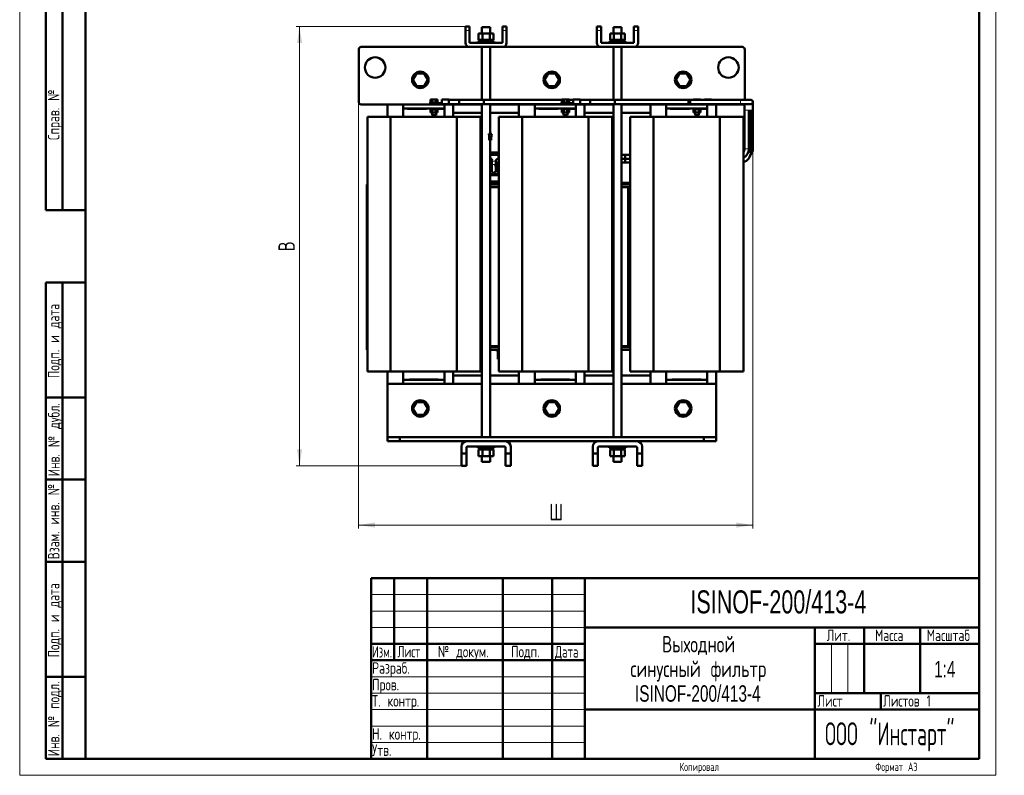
# Model space of a CAD drawing. Header units: millimetres. Extents: x 0 to 1198, y 0 to 1680.
# Tile 1 of 2: x 0 to 1198, y 0 to 920. Entities that reach past the tile are written whole.
import ezdxf

# ---------------------------------------------------------------- set-up
doc = ezdxf.new("R2010")
doc.units = ezdxf.units.MM
doc.header["$LTSCALE"] = 4
doc.linetypes.add('SLD-Сплошная', pattern=[0])
doc.styles.add('SLDTEXTSTYLE0', font='TXT', dxfattribs={"width": 0.7})
doc.styles.add('SLDTEXTSTYLE1', font='TXT', dxfattribs={"width": 0.7, "bigfont": 'bigfont'})
doc.styles.add('SLDTEXTSTYLE2', font='TXT', dxfattribs={"width": 0.705079, "bigfont": 'bigfont'})
doc.styles.add('SLDTEXTSTYLE3', font='TXT', dxfattribs={"width": 0.648852, "bigfont": 'bigfont'})
doc.styles.add('SLDTEXTSTYLE4', font='TXT', dxfattribs={"width": 0.632021, "bigfont": 'bigfont'})
doc.styles.add('SLDTEXTSTYLE5', font='TXT', dxfattribs={"width": 0.625377, "bigfont": 'bigfont'})
doc.styles.add('SLDTEXTSTYLE6', font='TXT', dxfattribs={"width": 0.583291, "bigfont": 'bigfont'})
doc.dimstyles.new('SLDDIMSTYLE0', dxfattribs={"dimtxt": 20, "dimasz": 20, "dimexe": 0, "dimexo": 0.0625, "dimgap": 5, "dimtad": 2, "dimdec": 1, "dimrnd": 1e-09, "dimzin": 12, "dimdsep": 46, "dimtxsty": 'SLDTEXTSTYLE0', "dimsah": 1, "dimcen": 0.09, "dimadec": 0, "dimazin": 3, "dimtfac": 1, "dimtdec": 3, "dimtofl": 0, "dimtmove": 0, "dimatfit": 3, "dimfxl": 0, "dimfrac": 2, "dimtolj": 1, "dimtzin": 12, "dimarcsym": 0})

# ---------------------------------------------------------------- blocks, each defined once
blk = doc.blocks.new('SW_NOTE_0')
at = {"color": 0, "linetype": 'Continuous', "lineweight": 0, "char_height": 20, "attachment_point": 2}
for s, insert, style in [('Выходной', (46.3, 25.7), 'SLDTEXTSTYLE1'), ('синусный фильтр', (45.9, -4.3), 'SLDTEXTSTYLE1'), ('ISINOF-200/413-4', (45.3, -34.3), 'SLDTEXTSTYLE0')]:
    blk.add_mtext(s, dxfattribs=dict(at, insert=insert, style=style))
blk = doc.blocks.new('_D')
at = {"color": 7, "linetype": 'SLD-Сплошная', "lineweight": 0}
for p, q in [((412.6, 819.5), (412.6, 300.6)), ((892.4, 762.7), (892.4, 300.6)), ((412.6, 304.6), (892.4, 304.6))]:
    blk.add_line(p, q, dxfattribs=at)
at = {"color": 7, "linetype": 'SLD-Сплошная', "lineweight": 18}
for points in [[(412.6, 304.6), (432.6, 301.5), (432.6, 307.7)], [(892.4, 304.6), (872.4, 307.7), (872.4, 301.5)]]:
    blk.add_solid(points, dxfattribs=at)
at = {"color": 7, "linetype": 'SLD-Сплошная', "lineweight": 18, "insert": (644.7, 330.4), "char_height": 20, "attachment_point": 1, "style": 'SLDTEXTSTYLE1'}
blk.add_mtext('Ш', dxfattribs=at)
blk = doc.blocks.new('_D_1')
at = {"color": 7, "linetype": 'SLD-Сплошная', "lineweight": 0}
for p, q in [((542.6, 911.5), (336.6, 911.5)), ((340.6, 376.6), (340.6, 911.5)), ((537.6, 376.6), (336.6, 376.6))]:
    blk.add_line(p, q, dxfattribs=at)
at = {"color": 7, "linetype": 'SLD-Сплошная', "lineweight": 18}
for points in [[(340.6, 911.5), (337.6, 891.5), (343.7, 891.5)], [(340.6, 376.6), (343.7, 396.6), (337.6, 396.6)]]:
    blk.add_solid(points, dxfattribs=at)
at = {"color": 7, "linetype": 'SLD-Сплошная', "lineweight": 18, "insert": (314.9, 637.7), "char_height": 20, "attachment_point": 1, "rotation": 90, "style": 'SLDTEXTSTYLE1'}
blk.add_mtext('В', dxfattribs=at)

msp = doc.modelspace()

# ---------------------------------------------------------------- linework, layer by layer
at = {"color": 7, "linetype": 'SLD-Сплошная', "lineweight": 18}
for p, q in [((0, 1680), (0, 0)), ((1188, 1680), (1188, 0)), ((428, 220), (688, 220)), ((428, 200), (688, 200)), ((428, 180), (688, 180)), ((988, 160), (988, 100)), ((1008, 160), (1008, 100)), ((428, 120), (688, 120)), ((428, 100), (688, 100)), ((428, 80), (688, 80)), ((428, 60), (688, 60)), ((428, 40), (688, 40)), ((0, 0), (1188, 0))]:
    msp.add_line(p, q, dxfattribs=at)
at = {"color": 7, "linetype": 'SLD-Сплошная', "lineweight": 50}
for p, q in [((80, 1660), (80, 20)), ((80, 1660), (80, 20)), ((1168, 20), (1168, 1660)), ((32, 688), (32, 1168)), ((32, 688), (32, 1168)), ((52, 688), (52, 1168)), ((52, 688), (52, 1168)), ((547.64, 911.54), (542.64, 911.54)), ((542.64, 906.54), (542.64, 911.54)), ((547.64, 911.54), (547.64, 906.54)), ((592.64, 911.54), (587.64, 911.54)), ((587.64, 911.54), (587.64, 906.54)), ((592.64, 911.54), (592.64, 906.54)), ((702.64, 906.54), (702.64, 911.54)), ((707.64, 911.54), (702.64, 911.54)), ((707.64, 911.54), (707.64, 906.54)), ((752.64, 911.54), (747.64, 911.54)), ((747.64, 911.54), (747.64, 906.54)), ((752.64, 911.54), (752.64, 906.54)), ((542.64, 891.54), (542.64, 906.54)), ((547.64, 906.54), (547.64, 891.54)), ((558.64, 895.14), (558.64, 903.14)), ((563.14, 903.14), (558.64, 903.14)), ((562.64, 910.73), (562.64, 903.14)), ((572.64, 910.73), (562.64, 910.73)), ((563.14, 903.14), (563.14, 895.14)), ((572.14, 903.14), (563.14, 903.14)), ((572.14, 895.14), (572.14, 903.14)), ((576.64, 903.14), (572.14, 903.14)), ((572.64, 903.14), (572.64, 910.73)), ((576.64, 895.14), (576.64, 903.14)), ((587.64, 891.54), (587.64, 906.54)), ((592.64, 906.54), (592.64, 891.54)), ((702.64, 891.54), (702.64, 906.54)), ((707.64, 906.54), (707.64, 891.54)), ((718.64, 895.14), (718.64, 903.14)), ((723.14, 903.14), (718.64, 903.14)), ((722.64, 910.73), (722.64, 903.14)), ((732.64, 910.73), (722.64, 910.73)), ((723.14, 903.14), (723.14, 895.14)), ((732.14, 903.14), (723.14, 903.14)), ((732.14, 895.14), (732.14, 903.14)), ((736.64, 903.14), (732.14, 903.14)), ((732.64, 903.14), (732.64, 910.73)), ((736.64, 895.14), (736.64, 903.14)), ((747.64, 891.54), (747.64, 906.54)), ((752.64, 906.54), (752.64, 891.54)), ((547.64, 891.54), (587.64, 891.54)), ((557.64, 893.14), (557.64, 891.54)), ((557.64, 893.14), (577.64, 893.14)), ((558.64, 895.14), (563.14, 895.14)), ((559.85, 895.14), (559.85, 893.14)), ((563.14, 895.14), (572.14, 895.14)), ((572.14, 895.14), (576.64, 895.14)), ((575.44, 893.14), (575.44, 895.14)), ((577.64, 891.54), (577.64, 893.14)), ((707.64, 891.54), (747.64, 891.54)), ((717.64, 893.14), (717.64, 891.54)), ((737.64, 893.14), (717.64, 893.14)), ((718.64, 895.14), (723.14, 895.14)), ((719.85, 895.14), (719.85, 893.14)), ((723.14, 895.14), (732.14, 895.14)), ((732.14, 895.14), (736.64, 895.14)), ((735.44, 893.14), (735.44, 895.14)), ((737.64, 891.54), (737.64, 893.14)), ((412.64, 883.54), (412.64, 819.54)), ((547.64, 886.54), (415.64, 886.54)), ((587.64, 886.54), (547.64, 886.54)), ((562.64, 886.54), (562.64, 822.14)), ((572.64, 822.14), (572.64, 886.54)), ((707.64, 886.54), (587.64, 886.54)), ((747.64, 886.54), (707.64, 886.54)), ((722.64, 886.54), (722.64, 822.14)), ((732.64, 822.14), (732.64, 886.54)), ((879.64, 886.54), (747.64, 886.54)), ((882.64, 822.14), (882.64, 883.54)), ((478.64, 846.54), (483.14, 854.34)), ((483.14, 854.34), (492.14, 854.34)), ((492.14, 854.34), (496.64, 846.54)), ((638.64, 846.54), (643.14, 854.34)), ((643.14, 854.34), (652.14, 854.34)), ((652.14, 854.34), (656.64, 846.54)), ((798.64, 846.54), (803.14, 854.34)), ((803.14, 854.34), (812.14, 854.34)), ((812.14, 854.34), (816.64, 846.54)), ((483.14, 838.75), (478.64, 846.54)), ((496.64, 846.54), (492.14, 838.75)), ((643.14, 838.75), (638.64, 846.54)), ((656.64, 846.54), (652.14, 838.75)), ((803.14, 838.75), (798.64, 846.54)), ((816.64, 846.54), (812.14, 838.75)), ((492.14, 838.75), (483.14, 838.75)), ((652.14, 838.75), (643.14, 838.75)), ((812.14, 838.75), (803.14, 838.75)), ((415.64, 816.54), (466.89, 816.54)), ((447.64, 801.54), (447.64, 816.54)), ((466.89, 816.54), (516.89, 816.54)), ((466.89, 816.54), (466.89, 811.54)), ((498.39, 817.84), (498.39, 817.04)), ((508.71, 817.84), (498.39, 817.84)), ((498.39, 817.04), (508.46, 817.04)), ((499.59, 818.88), (499.59, 818.11)), ((499.59, 818.88), (509.19, 818.88)), ((499.59, 818.11), (509.19, 818.11)), ((500.07, 822.78), (500.07, 818.94)), ((502.23, 822.78), (500.07, 822.78)), ((502.23, 818.94), (500.07, 818.94)), ((501.99, 818.11), (501.99, 817.84)), ((501.99, 817.04), (501.99, 816.54)), ((502.23, 818.94), (502.23, 822.78)), ((506.55, 822.78), (502.23, 822.78)), ((506.55, 818.94), (502.23, 818.94)), ((506.55, 818.94), (506.55, 822.78)), ((508.71, 822.78), (506.55, 822.78)), ((508.71, 818.94), (506.55, 818.94)), ((506.79, 817.84), (506.79, 818.11)), ((506.79, 816.54), (506.79, 817.04)), ((508.71, 818.94), (508.71, 822.78)), ((509.17, 817.04), (509.18, 817.04)), ((509.73, 817.14), (509.18, 817.04)), ((509.19, 818.11), (509.19, 818.88)), ((509.19, 817.04), (509.21, 817.04)), ((509.22, 817.04), (509.76, 817.14)), ((509.73, 817.14), (510.31, 816.99)), ((509.76, 817.14), (510.3, 816.99)), ((513.69, 818.48), (509.98, 817.96)), ((510.3, 816.99), (513.72, 816.84)), ((513.68, 817.84), (510.44, 817.27)), ((522.19, 822.44), (513.69, 822.44)), ((513.69, 816.84), (522.19, 816.84)), ((516.89, 816.54), (562.64, 816.54)), ((516.89, 811.54), (516.89, 816.54)), ((522.19, 822.44), (522.19, 822.44)), ((522.19, 822.14), (522.19, 822.44)), ((522.19, 822.44), (522.19, 822.14)), ((534.73, 822.14), (522.19, 822.14)), ((522.19, 817.14), (534.73, 817.14)), ((527.64, 816.54), (527.64, 801.54)), ((564.73, 822.14), (534.73, 822.14)), ((534.73, 817.14), (564.73, 817.14)), ((562.64, 817.14), (562.64, 411.54)), ((660.07, 822.14), (564.73, 822.14)), ((564.73, 817.14), (658.39, 817.14)), ((572.64, 780.66), (572.64, 817.14)), ((572.64, 816.54), (626.89, 816.54)), ((607.64, 801.54), (607.64, 816.54)), ((626.89, 816.54), (676.89, 816.54)), ((626.89, 816.54), (626.89, 811.54)), ((658.39, 817.84), (658.39, 817.04)), ((668.71, 817.84), (658.39, 817.84)), ((658.39, 817.04), (668.46, 817.04)), ((659.59, 818.88), (659.59, 818.11)), ((659.59, 818.88), (669.19, 818.88)), ((659.59, 818.11), (669.19, 818.11)), ((660.07, 822.78), (660.07, 818.94)), ((662.23, 822.78), (660.07, 822.78)), ((662.23, 818.94), (660.07, 818.94)), ((661.99, 818.11), (661.99, 817.84)), ((661.99, 817.04), (661.99, 816.54)), ((662.23, 818.94), (662.23, 822.78)), ((666.55, 822.78), (662.23, 822.78)), ((666.55, 818.94), (662.23, 818.94)), ((666.55, 818.94), (666.55, 822.78)), ((668.71, 822.78), (666.55, 822.78)), ((668.71, 818.94), (666.55, 818.94)), ((666.79, 817.84), (666.79, 818.11)), ((666.79, 816.54), (666.79, 817.04)), ((668.71, 818.94), (668.71, 822.78)), ((673.69, 822.14), (668.71, 822.14)), ((669.17, 817.04), (669.18, 817.04)), ((669.18, 817.04), (669.19, 817.04)), ((669.19, 818.11), (669.19, 818.88)), ((669.73, 817.14), (670.31, 816.99)), ((673.69, 818.48), (669.98, 817.96)), ((670.24, 817.01), (670.3, 816.99)), ((670.3, 816.99), (673.72, 816.84)), ((673.68, 817.84), (670.44, 817.27)), ((682.19, 822.44), (673.69, 822.44)), ((673.69, 816.84), (682.19, 816.84)), ((676.89, 816.54), (722.64, 816.54)), ((676.89, 811.54), (676.89, 816.54)), ((682.19, 822.44), (682.19, 822.44)), ((682.19, 822.14), (682.19, 822.44)), ((682.19, 822.44), (682.19, 822.14)), ((694.73, 822.14), (682.19, 822.14)), ((682.19, 817.14), (694.73, 817.14)), ((687.64, 816.54), (687.64, 801.54)), ((724.73, 822.14), (694.73, 822.14)), ((694.73, 817.14), (724.73, 817.14)), ((722.64, 817.14), (722.64, 411.54)), ((815.91, 822.14), (724.73, 822.14)), ((724.73, 817.14), (814.16, 817.14)), ((732.64, 411.54), (732.64, 817.14)), ((732.64, 816.54), (786.89, 816.54)), ((820.07, 822.14), (749.16, 822.14)), ((767.64, 801.54), (767.64, 816.54)), ((786.89, 816.54), (836.89, 816.54)), ((786.89, 816.54), (786.89, 811.54)), ((814.16, 817.14), (877.43, 817.14)), ((877.43, 822.14), (815.91, 822.14)), ((815.91, 817.14), (815.91, 822.14)), ((818.39, 817.14), (818.39, 817.04)), ((818.39, 817.04), (828.46, 817.04)), ((820.07, 822.78), (820.07, 822.14)), ((822.23, 822.78), (820.07, 822.78)), ((821.99, 817.04), (821.99, 816.54)), ((822.23, 822.14), (822.23, 822.78)), ((826.55, 822.78), (822.23, 822.78)), ((826.55, 822.14), (826.55, 822.78)), ((828.71, 822.78), (826.55, 822.78)), ((826.79, 816.54), (826.79, 817.04)), ((828.71, 822.14), (828.71, 822.78)), ((833.69, 822.14), (828.71, 822.14)), ((829.17, 817.04), (829.18, 817.04)), ((829.73, 817.14), (829.18, 817.04)), ((829.19, 817.04), (829.21, 817.04)), ((829.22, 817.04), (829.76, 817.14)), ((829.73, 817.14), (830.31, 816.99)), ((830.3, 816.99), (833.72, 816.84)), ((842.19, 822.44), (833.69, 822.44)), ((833.69, 816.84), (842.19, 816.84)), ((836.89, 816.54), (879.64, 816.54)), ((836.89, 811.54), (836.89, 816.54)), ((842.19, 822.44), (842.19, 822.44)), ((842.19, 822.14), (842.19, 822.44)), ((842.19, 822.44), (842.19, 822.14)), ((879.93, 822.14), (842.19, 822.14)), ((847.64, 816.54), (847.64, 801.54)), ((887.42, 822.14), (877.43, 822.14)), ((877.43, 817.14), (887.43, 817.14)), ((889.93, 822.14), (879.93, 822.14)), ((882.43, 817.14), (882.43, 809.64)), ((887.53, 817.14), (887.43, 817.14)), ((887.53, 817.14), (889.93, 817.14)), ((892.43, 809.64), (892.43, 819.64)), ((466.89, 811.54), (516.89, 811.54)), ((466.89, 810.54), (466.89, 811.54)), ((466.89, 810.54), (466.89, 801.54)), ((499.59, 811.46), (499.59, 810.69)), ((509.19, 811.46), (499.59, 811.46)), ((509.19, 810.69), (499.59, 810.69)), ((500.07, 810.65), (500.07, 806.81)), ((502.23, 810.65), (500.07, 810.65)), ((500.07, 806.81), (502.23, 806.81)), ((501.99, 811.54), (501.99, 811.46)), ((501.99, 810.69), (501.99, 810.65)), ((501.99, 806.81), (501.99, 803.38)), ((501.99, 803.38), (506.79, 803.38)), ((502.23, 810.65), (502.23, 806.81)), ((506.55, 810.65), (502.23, 810.65)), ((502.23, 806.81), (506.55, 806.81)), ((506.55, 810.65), (506.55, 806.81)), ((508.71, 810.65), (506.55, 810.65)), ((506.55, 806.81), (508.71, 806.81)), ((506.79, 811.46), (506.79, 811.54)), ((506.79, 810.65), (506.79, 810.69)), ((506.79, 803.38), (506.79, 806.81)), ((508.71, 810.65), (508.71, 806.81)), ((509.19, 810.69), (509.19, 811.46)), ((516.89, 811.54), (516.89, 810.54)), ((516.89, 810.54), (516.89, 801.54)), ((527.64, 806.54), (562.64, 806.54)), ((572.64, 806.54), (607.64, 806.54)), ((626.89, 811.54), (676.89, 811.54)), ((626.89, 810.54), (626.89, 811.54)), ((626.89, 810.54), (626.89, 801.54)), ((660.07, 810.74), (660.07, 806.9)), ((662.23, 810.74), (660.07, 810.74)), ((660.07, 806.9), (662.23, 806.9)), ((661.99, 811.54), (661.99, 810.74)), ((661.99, 806.9), (661.99, 803.38)), ((661.99, 803.38), (666.79, 803.38)), ((662.23, 810.74), (662.23, 806.9)), ((666.55, 810.74), (662.23, 810.74)), ((662.23, 806.9), (666.55, 806.9)), ((666.55, 810.74), (666.55, 806.9)), ((668.71, 810.74), (666.55, 810.74)), ((666.55, 806.9), (668.71, 806.9)), ((666.79, 810.74), (666.79, 811.54)), ((666.79, 803.38), (666.79, 806.9)), ((668.71, 810.74), (668.71, 806.9)), ((676.89, 811.54), (676.89, 810.54)), ((676.89, 810.54), (676.89, 801.54)), ((687.64, 806.54), (722.64, 806.54)), ((732.64, 806.54), (767.64, 806.54)), ((786.89, 811.54), (836.89, 811.54)), ((786.89, 810.54), (786.89, 811.54)), ((786.89, 810.54), (786.89, 801.54)), ((820.07, 810.74), (820.07, 806.9)), ((822.23, 810.74), (820.07, 810.74)), ((820.07, 806.9), (822.23, 806.9)), ((821.99, 811.54), (821.99, 810.74)), ((821.99, 806.9), (821.99, 803.38)), ((821.99, 803.38), (826.79, 803.38)), ((822.23, 810.74), (822.23, 806.9)), ((826.55, 810.74), (822.23, 810.74)), ((822.23, 806.9), (826.55, 806.9)), ((826.55, 810.74), (826.55, 806.9)), ((828.71, 810.74), (826.55, 810.74)), ((826.55, 806.9), (828.71, 806.9)), ((826.79, 810.74), (826.79, 811.54)), ((826.79, 803.38), (826.79, 806.9)), ((828.71, 810.74), (828.71, 806.9)), ((836.89, 811.54), (836.89, 810.54)), ((836.89, 810.54), (836.89, 801.54)), ((882.43, 809.64), (882.43, 762.76)), ((887.43, 762.76), (887.43, 809.64)), ((889.93, 758.43), (889.93, 809.64)), ((892.43, 762.76), (892.43, 809.64)), ((423.26, 801.54), (423.26, 491.54)), ((423.26, 801.54), (451.52, 801.54)), ((451.52, 801.54), (451.52, 491.54)), ((451.52, 801.54), (532.21, 801.54)), ((532.21, 801.54), (532.21, 491.54)), ((532.21, 801.54), (560.97, 801.54)), ((560.97, 491.54), (560.97, 801.54)), ((583.26, 801.54), (583.26, 491.54)), ((583.26, 801.54), (611.52, 801.54)), ((611.52, 801.54), (611.52, 491.54)), ((611.52, 801.54), (692.21, 801.54)), ((692.21, 801.54), (692.21, 491.54)), ((692.21, 801.54), (720.97, 801.54)), ((720.97, 491.54), (720.97, 801.54)), ((743.26, 801.54), (743.26, 491.54)), ((743.26, 801.54), (771.52, 801.54)), ((771.52, 801.54), (771.52, 491.54)), ((771.52, 801.54), (852.21, 801.54)), ((852.21, 801.54), (852.21, 491.54)), ((852.21, 801.54), (880.97, 801.54)), ((880.97, 491.54), (880.97, 801.54)), ((571.08, 780.66), (574.59, 780.66)), ((571.37, 777.74), (571.08, 780.66)), ((571.52, 773.06), (571.37, 777.74)), ((573.71, 773.06), (571.52, 773.06)), ((572.64, 411.54), (572.64, 773.06)), ((574, 776.86), (573.71, 773.06)), ((562.64, 755.26), (560.97, 755.26)), ((562.64, 755.23), (560.97, 755.23)), ((572.64, 758.18), (583.26, 758.18)), ((583.26, 755.26), (572.64, 755.26)), ((583.26, 755.24), (572.64, 755.23)), ((720.97, 758.18), (722.64, 758.18)), ((722.64, 755.26), (720.97, 755.26)), ((722.64, 755.25), (720.97, 755.25)), ((736.99, 755.26), (732.64, 755.26)), ((736.99, 755.26), (732.64, 755.26)), ((743.26, 755.26), (732.64, 755.26)), ((736.99, 750.26), (736.99, 755.26)), ((743.26, 755.21), (736.99, 755.21)), ((560.97, 750.23), (562.64, 750.23)), ((560.97, 745.93), (562.64, 745.93)), ((572.64, 750.23), (574.94, 750.23)), ((572.64, 745.93), (574.49, 745.93)), ((574.49, 747.68), (574.49, 743.7)), ((574.49, 743.7), (574.49, 741.9)), ((579.49, 743.7), (579.49, 747.68)), ((579.49, 745.93), (583.26, 745.93)), ((579.49, 741.9), (579.49, 743.7)), ((581.99, 750.18), (583.26, 750.18)), ((582.09, 741.68), (582.09, 745.93)), ((583.09, 745.93), (583.09, 741.18)), ((720.97, 750.2), (722.64, 750.2)), ((720.97, 745.93), (722.64, 745.93)), ((720.97, 745.93), (722.64, 745.93)), ((732.64, 750.2), (743.26, 750.21)), ((732.64, 745.93), (736.99, 745.93)), ((732.64, 745.93), (743.26, 745.93)), ((736.99, 745.93), (736.99, 750.21)), ((881.39, 752.06), (880.97, 751.82)), ((572.64, 741.68), (574.49, 741.68)), ((574.49, 741.18), (572.64, 741.18)), ((572.64, 740.68), (574.49, 740.68)), ((582.09, 731.68), (572.64, 731.68)), ((574.49, 741.9), (574.49, 735.9)), ((579.46, 735.48), (579.63, 735.48)), ((579.49, 735.9), (579.49, 741.9)), ((579.49, 741.68), (582.09, 741.68)), ((583.09, 741.18), (579.49, 741.18)), ((579.49, 740.68), (582.09, 740.68)), ((579.49, 736.98), (579.63, 736.98)), ((579.63, 735.48), (579.63, 736.98)), ((582.09, 740.68), (582.09, 731.68)), ((583.09, 730.68), (583.09, 741.18)), ((720.97, 741.68), (722.64, 741.68)), ((722.64, 741.18), (720.97, 741.18)), ((720.97, 740.68), (722.64, 740.68)), ((722.64, 731.68), (720.97, 731.68)), ((562.64, 721.08), (560.89, 721.08)), ((583.09, 730.68), (572.64, 730.68)), ((583.26, 722.88), (572.64, 722.88)), ((583.39, 721.08), (572.64, 721.08)), ((722.64, 721.08), (720.89, 721.08)), ((722.64, 730.68), (720.97, 730.68)), ((722.64, 722.88), (720.97, 722.88)), ((741.14, 721.08), (732.64, 721.08)), ((742.14, 719.08), (742.14, 720.08)), ((422.64, 719.08), (422.64, 716.08)), ((422.64, 719.08), (423.29, 719.08)), ((423.29, 716.08), (422.64, 716.08)), ((422.64, 716.08), (422.64, 713.58)), ((422.64, 713.58), (422.64, 523.58)), ((560.97, 719.08), (562.64, 719.08)), ((562.64, 716.08), (560.97, 716.08)), ((572.64, 719.08), (583.26, 719.08)), ((583.26, 716.08), (572.64, 716.08)), ((720.97, 719.08), (722.64, 719.08)), ((722.64, 716.08), (720.97, 716.08)), ((732.64, 719.08), (743.26, 719.08)), ((743.26, 716.08), (732.64, 716.08)), ((740.64, 523.08), (740.64, 716.08)), ((32, 688), (80, 688)), ((32, 20), (32, 600)), ((32, 600), (80, 600)), ((52, 20), (52, 600)), ((422.64, 523.58), (422.64, 521.08)), ((422.64, 521.08), (422.64, 518.08)), ((423.29, 521.08), (422.64, 521.08)), ((423.29, 518.08), (422.64, 518.08)), ((560.97, 521.08), (562.64, 521.08)), ((562.64, 518.08), (560.97, 518.08)), ((572.64, 521.08), (583.26, 521.08)), ((583.26, 518.08), (572.64, 518.08)), ((580.64, 518.08), (580.64, 516.16)), ((583.26, 518.08), (580.64, 518.08)), ((580.64, 516.16), (583.26, 516.16)), ((581.84, 506.56), (581.84, 516.16)), ((720.97, 521.08), (722.64, 521.08)), ((722.64, 518.08), (720.97, 518.08)), ((732.64, 521.08), (743.26, 521.08)), ((743.26, 518.08), (732.64, 518.08)), ((581.84, 506.56), (583.26, 506.56)), ((423.26, 491.54), (451.52, 491.54)), ((447.64, 476.54), (447.64, 491.54)), ((451.52, 491.54), (532.21, 491.54)), ((466.89, 491.54), (466.89, 482.54)), ((516.89, 491.54), (516.89, 482.54)), ((527.64, 491.54), (527.64, 476.54)), ((532.21, 491.54), (560.97, 491.54)), ((583.26, 491.54), (611.52, 491.54)), ((607.64, 476.54), (607.64, 491.54)), ((611.52, 491.54), (692.21, 491.54)), ((626.89, 491.54), (626.89, 482.54)), ((676.89, 491.54), (676.89, 482.54)), ((687.64, 491.54), (687.64, 476.54)), ((692.21, 491.54), (720.97, 491.54)), ((743.26, 491.54), (771.52, 491.54)), ((767.64, 476.54), (767.64, 491.54)), ((771.52, 491.54), (852.21, 491.54)), ((786.89, 491.54), (786.89, 482.54)), ((836.89, 491.54), (836.89, 482.54)), ((847.64, 491.54), (847.64, 476.54)), ((852.21, 491.54), (880.97, 491.54)), ((466.89, 481.54), (466.89, 482.54)), ((466.89, 481.54), (466.89, 476.54)), ((516.89, 481.54), (466.89, 481.54)), ((516.89, 482.54), (516.89, 481.54)), ((516.89, 476.54), (516.89, 481.54)), ((562.64, 486.54), (527.64, 486.54)), ((607.64, 486.54), (572.64, 486.54)), ((626.89, 481.54), (626.89, 482.54)), ((676.89, 481.54), (626.89, 481.54)), ((626.89, 481.54), (626.89, 476.54)), ((676.89, 482.54), (676.89, 481.54)), ((676.89, 476.54), (676.89, 481.54)), ((722.64, 486.54), (687.64, 486.54)), ((767.64, 486.54), (732.64, 486.54)), ((786.89, 481.54), (786.89, 482.54)), ((836.89, 481.54), (786.89, 481.54)), ((786.89, 481.54), (786.89, 476.54)), ((836.89, 482.54), (836.89, 481.54)), ((836.89, 476.54), (836.89, 481.54)), ((447.64, 476.54), (466.89, 476.54)), ((447.64, 476.54), (447.64, 412.54)), ((516.89, 476.54), (466.89, 476.54)), ((516.89, 476.54), (562.64, 476.54)), ((572.64, 476.54), (626.89, 476.54)), ((676.89, 476.54), (626.89, 476.54)), ((676.89, 476.54), (722.64, 476.54)), ((732.64, 476.54), (786.89, 476.54)), ((836.89, 476.54), (786.89, 476.54)), ((836.89, 476.54), (847.64, 476.54)), ((847.64, 476.54), (847.64, 412.54)), ((80, 460), (32, 460)), ((478.64, 446.54), (483.14, 454.34)), ((483.14, 438.75), (478.64, 446.54)), ((483.14, 454.34), (492.14, 454.34)), ((492.14, 454.34), (496.64, 446.54)), ((496.64, 446.54), (492.14, 438.75)), ((638.64, 446.54), (643.14, 454.34)), ((643.14, 438.75), (638.64, 446.54)), ((643.14, 454.34), (652.14, 454.34)), ((652.14, 454.34), (656.64, 446.54)), ((656.64, 446.54), (652.14, 438.75)), ((798.64, 446.54), (803.14, 454.34)), ((803.14, 438.75), (798.64, 446.54)), ((803.14, 454.34), (812.14, 454.34)), ((812.14, 454.34), (816.64, 446.54)), ((816.64, 446.54), (812.14, 438.75)), ((492.14, 438.75), (483.14, 438.75)), ((652.14, 438.75), (643.14, 438.75)), ((812.14, 438.75), (803.14, 438.75)), ((447.64, 411.54), (447.64, 412.54)), ((447.64, 411.54), (447.64, 406.54)), ((447.64, 411.54), (462.64, 411.54)), ((462.64, 406.54), (462.64, 411.54)), ((462.64, 411.54), (832.64, 411.54)), ((832.64, 411.54), (832.64, 406.54)), ((847.64, 411.54), (832.64, 411.54)), ((847.64, 412.54), (847.64, 411.54)), ((847.64, 411.54), (847.64, 406.54)), ((462.64, 406.54), (447.64, 406.54)), ((543.75, 406.54), (462.64, 406.54)), ((537.64, 400.29), (537.64, 391.59)), ((543.89, 406.54), (591.39, 406.54)), ((543.89, 391.59), (543.89, 399.04)), ((545.14, 400.29), (590.14, 400.29)), ((557.64, 400.19), (557.64, 398.59)), ((577.64, 400.19), (557.64, 400.19)), ((577.64, 398.59), (557.64, 398.59)), ((558.64, 396.59), (558.64, 388.59)), ((558.64, 396.59), (563.14, 396.59)), ((559.85, 398.59), (559.85, 396.59)), ((562.64, 400.29), (562.64, 400.19)), ((563.14, 396.59), (563.14, 388.59)), ((563.14, 396.59), (572.14, 396.59)), ((572.14, 388.59), (572.14, 396.59)), ((572.14, 396.59), (576.64, 396.59)), ((572.64, 400.19), (572.64, 400.29)), ((575.44, 396.59), (575.44, 398.59)), ((576.64, 396.59), (576.64, 388.59)), ((577.64, 398.59), (577.64, 400.19)), ((591.39, 399.04), (591.39, 391.59)), ((703.75, 406.54), (591.54, 406.54)), ((597.64, 391.59), (597.64, 400.29)), ((697.64, 400.29), (697.64, 391.59)), ((703.89, 406.54), (751.39, 406.54)), ((703.89, 391.59), (703.89, 399.04)), ((705.14, 400.29), (750.14, 400.29)), ((717.64, 400.19), (717.64, 398.59)), ((737.64, 400.19), (717.64, 400.19)), ((717.64, 398.59), (737.64, 398.59)), ((718.64, 396.59), (718.64, 388.59)), ((718.64, 396.59), (723.14, 396.59)), ((719.85, 398.59), (719.85, 396.59)), ((722.64, 400.29), (722.64, 400.19)), ((723.14, 396.59), (732.14, 396.59)), ((723.14, 396.59), (723.14, 388.59)), ((732.14, 388.59), (732.14, 396.59)), ((732.14, 396.59), (736.64, 396.59)), ((732.64, 400.19), (732.64, 400.29)), ((735.44, 396.59), (735.44, 398.59)), ((736.64, 396.59), (736.64, 388.59)), ((737.64, 398.59), (737.64, 400.19)), ((751.39, 399.04), (751.39, 391.59)), ((832.64, 406.54), (751.54, 406.54)), ((757.64, 391.59), (757.64, 400.29)), ((847.64, 406.54), (832.64, 406.54)), ((537.64, 391.59), (543.89, 391.59)), ((537.64, 376.59), (537.64, 391.59)), ((543.89, 391.59), (543.89, 376.59)), ((558.64, 388.59), (563.14, 388.59)), ((562.64, 388.59), (562.64, 381.55)), ((563.14, 388.59), (572.14, 388.59)), ((572.14, 388.59), (576.64, 388.59)), ((572.64, 381.55), (572.64, 388.59)), ((591.39, 391.59), (597.64, 391.59)), ((591.39, 376.59), (591.39, 391.59)), ((597.64, 391.59), (597.64, 376.59)), ((697.64, 391.59), (703.89, 391.59)), ((697.64, 376.59), (697.64, 391.59)), ((703.89, 391.59), (703.89, 376.59)), ((718.64, 388.59), (723.14, 388.59)), ((722.64, 388.59), (722.64, 381.55)), ((723.14, 388.59), (732.14, 388.59)), ((732.14, 388.59), (736.64, 388.59)), ((732.64, 381.55), (732.64, 388.59)), ((751.39, 391.59), (757.64, 391.59)), ((751.39, 376.59), (751.39, 391.59)), ((757.64, 391.59), (757.64, 376.59)), ((537.64, 376.59), (543.89, 376.59)), ((562.64, 381.55), (572.64, 381.55)), ((591.39, 376.59), (597.64, 376.59)), ((697.64, 376.59), (703.89, 376.59)), ((722.64, 381.55), (732.64, 381.55)), ((751.39, 376.59), (757.64, 376.59)), ((80, 360), (32, 360)), ((80, 260), (32, 260)), ((428, 240), (1168, 240)), ((428, 240), (428, 20)), ((456, 140), (456, 240)), ((496, 240), (496, 20)), ((588, 240), (588, 20)), ((648, 240), (648, 20)), ((688, 240), (688, 20)), ((688, 180), (1168, 180)), ((968, 180), (968, 20)), ((1028, 180), (1028, 100)), ((1096, 180), (1096, 100)), ((428, 160), (688, 160)), ((968, 160), (1168, 160)), ((428, 140), (688, 140)), ((32, 120), (80, 120)), ((968, 100), (1168, 100)), ((1048, 100), (1048, 80)), ((688, 80), (1168, 80)), ((32, 20), (80, 20)), ((80, 20), (1168, 20))]:
    msp.add_line(p, q, dxfattribs=at)
at = {"color": 8, "linetype": 'SLD-Сплошная', "lineweight": 18}
for p, q in [((543.39, 906.54), (546.89, 906.54)), ((588.39, 906.54), (591.89, 906.54)), ((703.39, 906.54), (706.89, 906.54)), ((748.39, 906.54), (751.89, 906.54)), ((508.48, 817.09), (508.69, 817.79)), ((509.21, 817.04), (509.22, 817.04)), ((510.3, 817.24), (509.83, 817.16)), ((510.02, 817.9), (510.16, 817.65)), ((668.48, 817.09), (668.69, 817.79)), ((670.22, 817.23), (669.36, 817.07)), ((670.02, 817.9), (670.16, 817.65)), ((829.21, 817.04), (829.22, 817.04)), ((829.73, 817.14), (829.73, 817.14)), ((877.43, 822.14), (877.43, 817.14)), ((879.93, 822.14), (879.93, 822.14)), ((495.1, 810.54), (471.87, 810.54)), ((515.66, 810.54), (509.94, 810.54)), ((655.1, 810.54), (631.87, 810.54)), ((675.66, 810.54), (669.94, 810.54)), ((815.1, 810.54), (791.87, 810.54)), ((835.66, 810.54), (829.94, 810.54)), ((882.43, 809.64), (884.93, 809.64)), ((884.93, 809.64), (887.43, 809.64)), ((887.43, 809.64), (889.93, 809.64)), ((889.93, 809.64), (892.43, 809.64)), ((581.99, 755.18), (581.99, 750.18)), ((882.43, 762.76), (884.93, 762.76)), ((884.93, 762.76), (887.43, 762.76)), ((886.66, 758.43), (889.93, 758.43)), ((889.93, 762.76), (892.43, 762.76)), ((574.49, 747.68), (579.49, 747.68)), ((574.49, 743.7), (579.49, 743.7)), ((562.64, 720.08), (560.89, 720.08)), ((583.39, 720.08), (572.64, 720.08)), ((722.64, 720.08), (720.89, 720.08)), ((742.14, 720.08), (732.64, 720.08)), ((423.17, 713.58), (422.74, 713.58)), ((742.87, 713.58), (741.04, 713.58)), ((422.74, 523.58), (423.17, 523.58)), ((560.89, 523.08), (562.64, 523.08)), ((572.64, 523.08), (583.39, 523.08)), ((720.89, 523.08), (722.64, 523.08)), ((732.64, 523.08), (740.64, 523.08)), ((741.04, 523.58), (742.87, 523.58)), ((474.39, 482.54), (509.39, 482.54)), ((634.39, 482.54), (669.39, 482.54)), ((794.39, 482.54), (829.39, 482.54)), ((464.89, 412.54), (545.39, 412.54)), ((595.14, 412.54), (700.14, 412.54)), ((749.89, 412.54), (830.39, 412.54))]:
    msp.add_line(p, q, dxfattribs=at)
at = {"color": 7, "linetype": 'SLD-Сплошная', "lineweight": 50, "flags": 128}
for points in [[(522.2, 817.14), (522.2, 816.89), (522.19, 816.89), (522.19, 817.25), (522.18, 817.93), (522.18, 818.84), (522.18, 819.85), (522.18, 820.83), (522.18, 821.66), (522.19, 822.22), (522.19, 822.44), (522.19, 822.44)], [(522.19, 822.44), (522.2, 822.22), (522.2, 822.14)], [(682.2, 817.14), (682.2, 816.89), (682.19, 816.89), (682.19, 817.25), (682.18, 817.93), (682.18, 818.84), (682.18, 819.85), (682.18, 820.83), (682.18, 821.66), (682.19, 822.22), (682.19, 822.44), (682.19, 822.44)], [(682.19, 822.44), (682.2, 822.22), (682.2, 822.14)], [(814.16, 822.14), (814.16, 821.95), (814.16, 821.41), (814.16, 820.6), (814.16, 819.64)], [(814.16, 819.64), (814.16, 818.68), (814.16, 817.87), (814.16, 817.33), (814.16, 817.14)], [(833.69, 822.44), (833.69, 822.3), (833.69, 822.14)], [(842.19, 822.44), (842.2, 822.22), (842.2, 822.14)], [(842.19, 822.14), (842.19, 822.22), (842.19, 822.44)], [(842.2, 817.14), (842.2, 816.89), (842.19, 816.89), (842.19, 817.14)], [(574.94, 750.23), (574.64, 749.15), (574.49, 747.68)]]:
    msp.add_lwpolyline(points, dxfattribs=at)
at = {"color": 7, "linetype": 'SLD-Сплошная', "lineweight": 50}
for centre, radius in [((432.64, 861.54), 12.5), ((862.64, 861.54), 12.5), ((487.64, 846.54), 10), ((647.64, 846.54), 10), ((807.64, 846.54), 10), ((487.64, 446.54), 10), ((647.64, 446.54), 10), ((807.64, 446.54), 10)]:
    msp.add_circle(centre, radius, dxfattribs=at)
for centre, radius, start, end in [((547.64, 891.54), 5, 180, 270), ((587.64, 891.54), 5, 270, 360), ((707.64, 891.54), 5, 180, 270), ((747.64, 891.54), 5, 270, 360), ((415.64, 883.54), 3, 90, 180), ((879.64, 883.54), 3, 360, 90), ((415.64, 819.54), 3, 180, 270), ((798.26, 819.55), 284.58, 179.41792, 180.34367), ((958.26, 819.55), 284.58, 179.41792, 180.34367), ((879.64, 819.54), 3, 270, 306.80528), ((889.93, 819.64), 2.5, 270, 90), ((874.93, 762.76), 7.5, 322.61157, 0), ((877.43, 758.43), 12.5, 286.06468, 0), ((874.93, 762.76), 12.5, 298.88284, 0), ((879.93, 762.76), 12.5, 318.46969, 0), ((581.99, 747.68), 2.5, 90.02803, 180), ((576.99, 735.9), 2.5, 180, 270), ((576.99, 735.9), 2.5, 270, 0), ((741.14, 720.08), 1, 0, 90), ((738.64, 523.08), 2, 270, 0), ((543.89, 400.29), 6.25, 90, 180), ((545.14, 399.04), 1.25, 90, 180), ((590.14, 399.04), 1.25, 0, 90), ((591.39, 400.29), 6.25, 0, 90), ((703.89, 400.29), 6.25, 90, 180), ((705.14, 399.04), 1.25, 90, 180), ((750.14, 399.04), 1.25, 0, 90), ((751.39, 400.29), 6.25, 0, 90)]:
    msp.add_arc(centre, radius, start, end, dxfattribs=at)
for centre, start_param, end_param in [((534.73, 819.64), 4.712389, 6.2831853), ((534.73, 819.64), 3.1415927, 4.712389), ((564.73, 819.64), 4.712389, 6.2831853), ((564.73, 819.64), 3.1415927, 4.712389), ((694.73, 819.64), 0, 1.5707963), ((694.73, 819.64), 1.5707963, 3.1415927), ((724.73, 819.64), 0, 3.1415927)]:
    msp.add_ellipse(centre, major_axis=(0, 2.5), ratio=0.0990195, start_param=start_param, end_param=end_param, dxfattribs=at)
for points in [[(508.46, 817.04), (508.68, 817.04), (508.92, 817.04), (509.17, 817.04)], [(508.71, 817.84), (508.86, 817.84), (509.01, 817.84), (509.18, 817.84)], [(510.41, 817.26), (509.97, 817.18), (509.56, 817.12), (509.17, 817.04)], [(509.18, 817.84), (509.42, 817.88), (509.69, 817.91), (509.97, 817.95)], [(509.97, 817.95), (509.98, 817.95), (509.98, 817.96), (509.98, 817.96)], [(510.44, 817.27), (510.43, 817.26), (510.42, 817.26), (510.41, 817.26)], [(668.46, 817.04), (668.68, 817.04), (668.92, 817.04), (669.17, 817.04)], [(668.71, 817.84), (668.86, 817.84), (669.01, 817.84), (669.18, 817.84)], [(670.41, 817.26), (669.97, 817.18), (669.56, 817.12), (669.17, 817.04)], [(669.18, 817.84), (669.42, 817.88), (669.69, 817.91), (669.97, 817.95)], [(669.97, 817.95), (669.98, 817.95), (669.98, 817.96), (669.98, 817.96)], [(670.44, 817.27), (670.43, 817.26), (670.42, 817.26), (670.41, 817.26)], [(828.46, 817.04), (828.68, 817.04), (828.92, 817.04), (829.17, 817.04)]]:
    msp.add_open_spline(points, degree=3, dxfattribs=at)
for points, knots in [([(513.69, 816.84), (513.69, 816.85), (513.69, 816.88), (513.69, 817.09), (513.68, 817.4), (513.68, 817.69), (513.68, 817.84)], [0, 0, 0, 0, 0.2498138, 0.4998759, 0.7499379, 1, 1, 1, 1]), ([(673.69, 816.84), (673.69, 816.85), (673.69, 816.88), (673.69, 817.09), (673.68, 817.4), (673.68, 817.69), (673.68, 817.84)], [0, 0, 0, 0, 0.2498138, 0.4998759, 0.7499379, 1, 1, 1, 1]), ([(829.7, 817.14), (829.7, 817.14), (829.6, 817.12), (829.43, 817.09), (829.26, 817.06), (829.17, 817.04)], [0, 0, 0, 0, 0.01878249, 0.5087909, 1, 1, 1, 1]), ([(833.69, 816.84), (833.69, 816.86), (833.69, 816.89), (833.69, 817.01), (833.69, 817.13), (833.69, 817.14)], [0, 0, 0, 0, 0.4730653, 0.9466007, 1, 1, 1, 1]), ([(574.59, 780.66), (574.45, 780.03), (574.19, 778.77), (574.06, 777.5), (574, 776.86)], [0, 0, 0, 0, 0.5027795, 1, 1, 1, 1])]:
    msp.add_open_spline(points, degree=3, knots=knots, dxfattribs=at)
at = {"color": 8, "linetype": 'SLD-Сплошная', "lineweight": 18}
for points, knots in [([(574.61, 741.9), (574.63, 741.9), (574.69, 741.9), (575.19, 741.9), (575.75, 741.9), (576.04, 741.9)], [0, 0, 0, 0, 0.1666667, 0.5833333, 1, 1, 1, 1]), ([(577.57, 741.9), (577.7, 741.9), (578.15, 741.9), (578.82, 741.9), (579.14, 741.9), (579.3, 741.9)], [0, 0, 0, 0, 0.16666667, 0.58333333, 1, 1, 1, 1])]:
    msp.add_open_spline(points, degree=3, knots=knots, dxfattribs=at)

# ---------------------------------------------------------------- block references
at = {"color": 7, "linetype": 'Continuous', "lineweight": 0}
msp.add_blockref('SW_NOTE_0', (780.11, 143.9), dxfattribs=at)

# ---------------------------------------------------------------- texts
at = {"color": 7, "linetype": 'Continuous', "lineweight": 0, "char_height": 14, "attachment_point": 2, "rotation": 90, "style": 'SLDTEXTSTYLE1'}
for s, insert in [('Справ. №', (34.41, 804.04)), ('Подп. и дата', (34.41, 528.7)), ('Инв. № дубл.', (34.65, 408.54)), ('Взам. инв. №', (34.41, 308.81)), ('Подп. и дата', (34.41, 188.7)), ('Инв. № подл.', (34.41, 68.71))]:
    msp.add_mtext(s, dxfattribs=dict(at, insert=insert))
at = {"color": 7, "linetype": 'Continuous', "lineweight": 0}
for s, insert, char_height, attachment_point, style in [('ISINOF-200/413-4', (923.48, 225.11), 28, 2, 'SLDTEXTSTYLE0'), ('Лит.', (996.63, 177.35), 14, 2, 'SLDTEXTSTYLE1'), ('Масса', (1058.44, 177.35), 14, 2, 'SLDTEXTSTYLE1'), ('Масштаб', (1130.38, 177.35), 14, 2, 'SLDTEXTSTYLE2'), ('Изм.', (441.09, 157.35), 14, 2, 'SLDTEXTSTYLE5'), ('Лист', (473.82, 157.59), 14, 2, 'SLDTEXTSTYLE4'), ('№ докум.', (539.95, 157.59), 14, 2, 'SLDTEXTSTYLE1'), ('Подп.', (615.51, 157.59), 14, 2, 'SLDTEXTSTYLE1'), ('Дата', (665.87, 157.35), 14, 2, 'SLDTEXTSTYLE3'), ('Разраб.', (429, 137.59), 14, 1, 'SLDTEXTSTYLE1'), ('1:4', (1125.96, 139.15), 20, 2, 'SLDTEXTSTYLE0'), ('Пров.', (429, 117.35), 14, 1, 'SLDTEXTSTYLE1'), ('Т. контр.', (429, 97.59), 14, 1, 'SLDTEXTSTYLE1'), ('Лист', (971, 97.59), 14, 1, 'SLDTEXTSTYLE1'), ('Листов 1', (1051, 97.59), 14, 1, 'SLDTEXTSTYLE1'), ('ООО "Инстарт"', (1059.07, 64.56), 28, 2, 'SLDTEXTSTYLE6'), ('Н. контр.', (429, 57.35), 14, 1, 'SLDTEXTSTYLE1'), ('Утв.', (429, 37.59), 14, 1, 'SLDTEXTSTYLE1'), ('Копировал', (827.22, 15.29), 10, 2, 'SLDTEXTSTYLE1'), ('Формат А3', (1067.24, 15.29), 10, 2, 'SLDTEXTSTYLE1')]:
    msp.add_mtext(s, dxfattribs=dict(at, insert=insert, char_height=char_height, attachment_point=attachment_point, style=style))

# ---------------------------------------------------------------- dimensions: what is measured, and where the dimension line sits
at = {"color": 7, "linetype": 'SLD-Сплошная', "lineweight": 18}
dim = msp.add_linear_dim(base=(340.64, 911.54), p1=(537.64, 376.59), p2=(542.64, 911.54), angle=90, text='В', dimstyle='SLDDIMSTYLE0', dxfattribs=at)
dim.commit()
dim.dimension.update_dxf_attribs({"geometry": '_D_1', "text_midpoint": (340.64, 644.07), "dimtype": 160})
dim = msp.add_linear_dim(base=(892.43, 304.59), p1=(412.64, 819.54), p2=(892.43, 762.76), text='Ш', dimstyle='SLDDIMSTYLE0', dxfattribs=at)
dim.commit()
dim.dimension.update_dxf_attribs({"geometry": '_D', "text_midpoint": (652.54, 304.59), "dimtype": 160})

doc.saveas('drawing.dxf')
